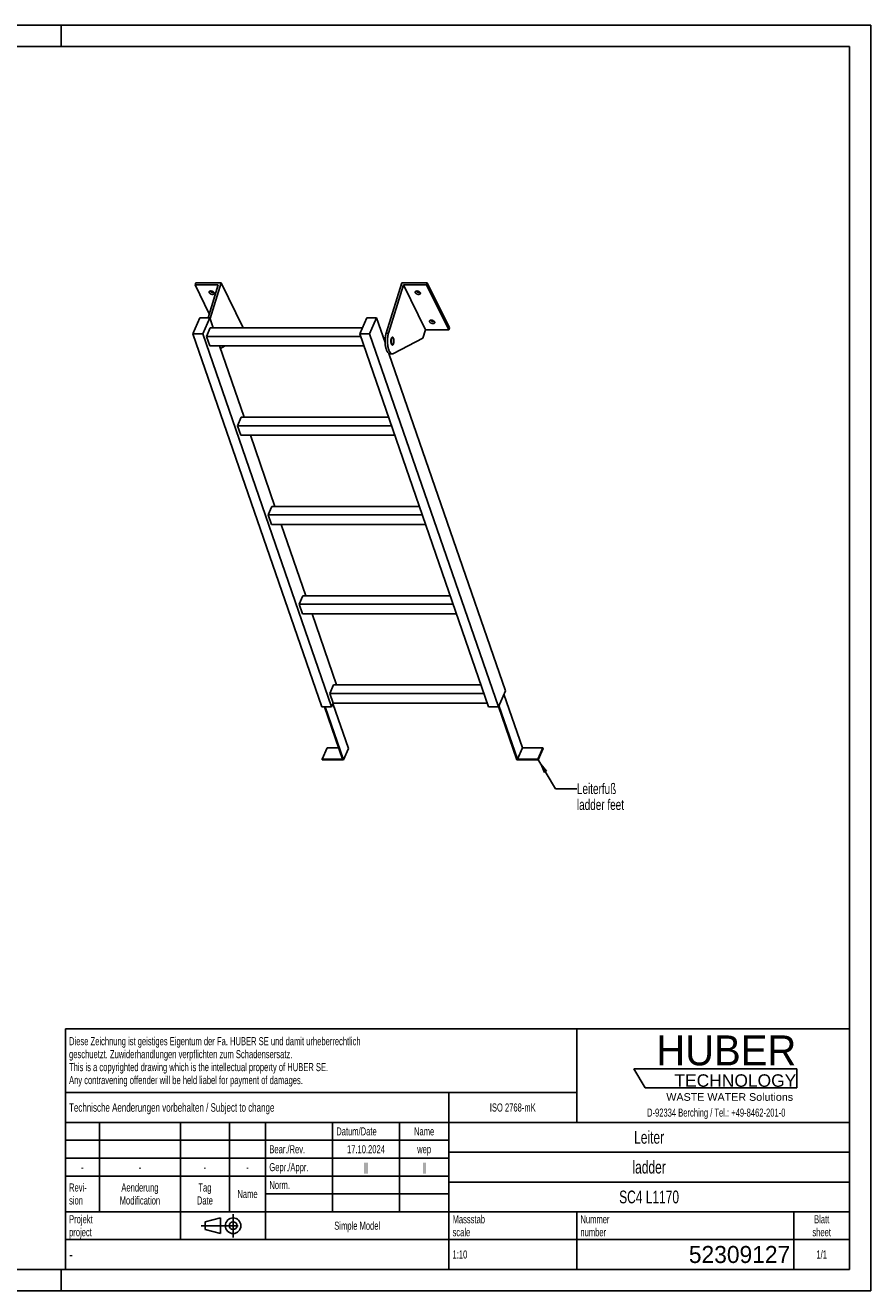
# Model space of a CAD drawing. Header units: millimetres. Extents: x 0 to 4200, y 0 to 2970.
# Tile 2 of 2: x 2216 to 4200, y 0 to 2970. Entities that reach past the tile are written whole.
import ezdxf

# ---------------------------------------------------------------- set-up
doc = ezdxf.new("R2010")
doc.units = ezdxf.units.MM
doc.header["$LTSCALE"] = 231
doc.linetypes.add('CENTER', pattern=[0.6, 0.375, -0.075, 0.075, -0.075])
doc.layers.get('0').update_dxf_attribs({"linetype": 'CONTINUOUS'})
for name, color, linetype in [('005_AXIS', 7, 'CONTINUOUS'), ('053_NOTES', 7, 'CONTINUOUS'), ('HUBER_Logo_BL1', 7, 'CONTINUOUS')]:
    doc.layers.add(name, color=color, linetype=linetype)
doc.styles.get("Standard").update_dxf_attribs({"font": 'txt', "width": 0.7})
doc.styles.add('TEXTSTYLE_2', font='txt')
doc.styles.add('TEXTSTYLE_3', font='arial.ttf')
doc.styles.add('TEXTSTYLE_5', font='txt', dxfattribs={"width": 0.8})
doc.styles.add('TEXTSTYLE_6', font='txt')
doc.dimstyles.get("Standard").update_dxf_attribs({"dimtxt": 25, "dimasz": 35, "dimexe": 2, "dimexo": 1, "dimtad": 1, "dimtxsty": 'Standard', "dimblk": '_FILLED', "dimblk1": '_FILLED', "dimblk2": '_FILLED', "dimcen": 0.09, "dimazin": 2, "dimtol": 1, "dimtp": 0.01, "dimtm": 0.01, "dimtfac": 1, "dimtofl": 0, "dimtmove": 0, "dimatfit": 3, "dimldrblk": '_FILLED', "dimfxl": 1, "dimtolj": 1, "dimarcsym": 0})

# ---------------------------------------------------------------- blocks, each defined once
blk = doc.blocks.new('HUBER_LOGO_BL1', base_point=(3837.5, 503.7))
at = {"layer": 'HUBER_Logo_BL1', "color": 5, "linetype": 'Continuous'}
for p, q in [((4026.4, 521), (3643.9, 521)), ((3643.9, 521), (3670.9, 476)), ((4026.4, 521), (4026.4, 476)), ((3670.9, 476), (4026.4, 476))]:
    blk.add_line(p, q, dxfattribs=at)
at = {"layer": 'HUBER_Logo_BL1', "color": 2, "linetype": 'Continuous', "attachment_point": 3, "line_spacing_factor": 0.78}
for s, insert, char_height, width, style in [('HUBER\\P\\fArial;\\H29.25;TECHNOLOGY ', (4025.4, 599.1), 70.2, 387.672, 'TEXTSTYLE_2'), ('WASTE WATER Solutions', (4018, 463.6), 18, 297.033, 'TEXTSTYLE_3')]:
    blk.add_mtext(s, dxfattribs=dict(at, insert=insert, char_height=char_height, width=width, style=style))
at = {"layer": 'HUBER_Logo_BL1', "color": 2, "linetype": 'Continuous', "insert": (3837.5, 427.4), "char_height": 19, "width": 810.893, "attachment_point": 2, "line_spacing_factor": 0.96}
blk.add_mtext('D-92334 Berching / Tel.: +49-8462-201-0', dxfattribs=at)
blk = doc.blocks.new('PROJEKTIONSMETHODE_1_BL2', base_point=(2680, 152.5))
at = {"color": 2, "linetype": 'CENTER'}
for p, q in [((2703.8, 180), (2703.8, 125)), ((2628.7, 152.5), (2731.3, 152.5))]:
    blk.add_line(p, q, dxfattribs=at)
at = {"color": 2, "linetype": 'Continuous'}
for p, q in [((2637.8, 161.7), (2674.5, 170.8)), ((2637.8, 143.3), (2637.8, 161.7)), ((2674.5, 134.2), (2674.5, 170.8)), ((2637.8, 143.3), (2674.5, 134.2))]:
    blk.add_line(p, q, dxfattribs=at)
for radius in [18.3, 9.17]:
    blk.add_circle((2703.8, 152.5), radius, dxfattribs=at)
blk = doc.blocks.new('*T10')
at = {"color": 3, "linetype": 'Continuous'}
for p, q in [((0, 0), (1840, 0)), ((0, 0), (0, -565)), ((1200, 0), (1200, -220)), ((1840, 0), (1840, -565)), ((0, -150), (1200, -150)), ((900, -150), (900, -565)), ((0, -220), (1840, -220)), ((80, -220), (80, -430)), ((270, -220), (270, -495)), ((385, -220), (385, -430)), ((470, -220), (470, -495)), ((627, -220), (627, -430)), ((784, -220), (784, -430)), ((0, -262), (900, -262)), ((900, -290), (1840, -290)), ((0, -304), (900, -304)), ((0, -346), (900, -346)), ((900, -360), (1840, -360)), ((470, -388), (900, -388)), ((0, -430), (1840, -430)), ((1200, -430), (1200, -565)), ((1710, -430), (1710, -565)), ((0, -495), (1840, -495)), ((0, -565), (1840, -565))]:
    blk.add_line(p, q, dxfattribs=at)
at = {"color": 2, "linetype": 'Continuous', "line_spacing_factor": 0.96}
for s, insert, char_height, width, attachment_point in [('Diese Zeichnung ist geistiges Eigentum der Fa. HUBER SE und damit urheberrechtlich \\Pgeschuetzt. Zuwiderhandlungen verpflichten zum Schadensersatz.\\PThis is a copyrighted drawing which is the intellectual property of HUBER SE.\\PAny contravening offender will be held liabel for payment of damages.', (8.75, -19.9), 19, 2214.8571, 1), ('Technische Aenderungen vorbehalten / Subject to change', (8.75, -175), 20, 1524.7619, 1), ('ISO 2768-mK', (1050, -175.5), 19, 332.9524, 2), ('Datum/Date', (635.75, -231.5), 19, 292.2381, 1), ('Name', (842, -231.5), 19, 126.6667, 2), ('Leiter', (1370, -240), 30, 240, 2), ('Bear./Rev.', (478.75, -273.5), 19, 272.3333, 1), ('17.10.2024', (705.5, -273.5), 19, 273.2381, 2), ('wep', (842, -273.5), 19, 99.5238, 2), ('-', (40, -315.5), 19, 34.381, 2), ('-', (175, -315.5), 19, 34.381, 2), ('-', (327.5, -315.5), 19, 34.381, 2), ('-', (427.5, -315.5), 19, 34.381, 2), ('Gepr./Appr.', (478.75, -315.5), 19, 299.4762, 1), ('||', (705.5, -315.5), 19, 50.6667, 2), ('||', (842, -315.5), 19, 50.6667, 2), ('ladder', (1370, -310), 30, 251.4286, 2), ('Revi-\\Psion', (8.75, -363.3), 19, 138.4286, 1), ('Aenderung\\PModification', (175, -363.3), 19, 303.0952, 2), ('Tag\\PDate', (327.5, -363.3), 19, 117.619, 2), ('Name', (427.5, -378.5), 19, 126.6667, 2), ('Norm. ', (478.75, -357.5), 19, 175.5238, 1), ('SC4 L1170', (1370, -380), 30, 404.2857, 2), ('Projekt\\Pproject', (8.75, -437.8), 19, 183.6667, 1), ('Massstab\\Pscale', (908.75, -437.8), 19, 224.381, 1), ('Nummer\\Pnumber', (1208.75, -437.8), 19, 186.381, 1), ('Blatt\\Psheet', (1775, -437.8), 19, 137.5238, 2), ('Simple Model', (685, -453), 19, 328.4286, 2), ('1:10', (908.75, -520.5), 19, 94.0952, 1), ('1/1', (1775, -520.5), 19, 79.619, 2)]:
    blk.add_mtext(s, dxfattribs=dict(at, insert=insert, char_height=char_height, width=width, attachment_point=attachment_point))
for s, insert, char_height, width, attachment_point, style in [('-', (8.75, -517.5), 25, 18.3333, 1, 'TEXTSTYLE_5'), ('52309127', (1701.25, -510), 40, 546.6667, 3, 'TEXTSTYLE_6')]:
    blk.add_mtext(s, dxfattribs=dict(at, insert=insert, char_height=char_height, width=width, attachment_point=attachment_point, style=style))
blk = doc.blocks.new('_FILLED')
at = {"color": 0, "linetype": 'ByBlock'}
blk.add_solid([(0, 0), (-1, 0.143), (-1, -0.143)], dxfattribs=at)

msp = doc.modelspace()

# ---------------------------------------------------------------- linework, layer by layer
at = {"color": 7, "linetype": 'Continuous'}
for p, q in [((0, 2970), (4200, 2970)), ((4200, 0), (4200, 2970)), ((2668.802, 2361.043), (2614.459, 2361.043)), ((2668.802, 2361.043), (2644.877, 2283.621)), ((2649.748, 2281.503), (2675.781, 2365.743)), ((3062.917, 2247.461), (3099.469, 2365.743)), ((3103.543, 2361.043), (3068.443, 2247.461)), ((3155.4, 2255.37), (3103.543, 2361.043)), ((3157.885, 2361.043), (3103.543, 2361.043)), ((2609.383, 2245.802), (2625.991, 2283.621)), ((2625.991, 2283.621), (2649.017, 2283.621)), ((2649.017, 2283.621), (2632.41, 2245.802)), ((2641.51, 2239.796), (2650.251, 2259.7)), ((2657.278, 2259.7), (2649.017, 2283.621)), ((3006.937, 2259.7), (2650.251, 2259.7)), ((2727.638, 2260.07), (2727.524, 2259.7)), ((3000.834, 2245.802), (3017.441, 2283.621)), ((3017.441, 2283.621), (3040.468, 2283.621)), ((3040.468, 2283.621), (3023.861, 2245.802)), ((3060.451, 2225.754), (3040.468, 2283.621)), ((2911.68, 1370.421), (2609.383, 2245.802)), ((2632.41, 2245.802), (2609.383, 2245.802)), ((2934.706, 1370.421), (2632.41, 2245.802)), ((3002.908, 2239.796), (2641.51, 2239.796)), ((2649.262, 2217.35), (2641.51, 2239.796)), ((3303.131, 1370.421), (3000.834, 2245.802)), ((3023.861, 2245.802), (3000.834, 2245.802)), ((3326.157, 1370.421), (3023.861, 2245.802)), ((3149.199, 2235.303), (3079.905, 2199.405)), ((3155.4, 2255.37), (3149.199, 2235.303)), ((3155.4, 2255.37), (3209.742, 2255.37)), ((2649.262, 2217.35), (3010.66, 2217.35)), ((2729.622, 2050.207), (2671.903, 2217.35)), ((2685.329, 2217.35), (2673.94, 2211.45)), ((3342.765, 1408.239), (3069.497, 2199.56)), ((3072.068, 2198.813), (3077.594, 2198.813)), ((2713.855, 2030.303), (2722.596, 2050.207)), ((3068.379, 2050.207), (2722.596, 2050.207)), ((2721.606, 2007.857), (2713.855, 2030.303)), ((3075.253, 2030.303), (2713.855, 2030.303)), ((2721.606, 2007.857), (3083.004, 2007.857)), ((2801.967, 1840.714), (2744.247, 2007.857)), ((2786.199, 1820.81), (2794.94, 1840.714)), ((2793.951, 1798.364), (2786.199, 1820.81)), ((3147.597, 1820.81), (2786.199, 1820.81)), ((3140.724, 1840.714), (2794.94, 1840.714)), ((2793.951, 1798.364), (3155.349, 1798.364)), ((2874.311, 1631.221), (2816.592, 1798.364)), ((2867.285, 1631.221), (2858.544, 1611.316)), ((2866.295, 1588.871), (2858.544, 1611.316)), ((3219.942, 1611.316), (2858.544, 1611.316)), ((3213.068, 1631.221), (2867.285, 1631.221)), ((2866.295, 1588.871), (3227.693, 1588.871)), ((2946.656, 1421.728), (2888.936, 1588.871)), ((2939.629, 1421.728), (2930.888, 1401.823)), ((3292.286, 1401.823), (2930.888, 1401.823)), ((2938.64, 1379.378), (2930.888, 1401.823)), ((3285.413, 1421.728), (2939.629, 1421.728)), ((3342.765, 1408.239), (3326.157, 1370.421)), ((3382.886, 1273.911), (3339.257, 1400.251)), ((2934.706, 1370.421), (2911.68, 1370.421)), ((2917.946, 1370.421), (2960.439, 1247.372)), ((2962.798, 1245.875), (2919.788, 1370.421)), ((2938.64, 1379.378), (2934.706, 1370.421)), ((2974.452, 1272.415), (2938.01, 1377.943)), ((2938.64, 1379.378), (3300.038, 1379.378)), ((3326.157, 1370.421), (3303.131, 1370.421)), ((3326.571, 1371.364), (3369.906, 1245.875)), ((3371.232, 1247.372), (3327.603, 1373.712)), ((2924.198, 1273.911), (2912.543, 1247.372)), ((2951.274, 1273.911), (2924.198, 1273.911)), ((2974.452, 1272.415), (2962.798, 1245.875)), ((3382.886, 1273.911), (3371.232, 1247.372)), ((3430.781, 1273.911), (3382.886, 1273.911)), ((3430.781, 1273.911), (3419.127, 1247.372)), ((3431.298, 1272.415), (3419.644, 1245.875)), ((3431.298, 1272.415), (3430.781, 1273.911)), ((2912.543, 1247.372), (2913.06, 1245.875)), ((2960.439, 1247.372), (2912.543, 1247.372)), ((2913.06, 1245.875), (2962.798, 1245.875)), ((3369.906, 1245.875), (3419.644, 1245.875)), ((3419.127, 1247.372), (3371.232, 1247.372)), ((3419.644, 1245.875), (3419.127, 1247.372)), ((0, 0), (4200, 0))]:
    msp.add_line(p, q, dxfattribs=at)
at = {"color": 3, "linetype": 'Continuous'}
for p, q in [((4200, 2970), (0, 2970)), ((2300, 2970), (2300, 2920)), ((4200, 2970), (4200, 0)), ((2300, 0), (2300, 50)), ((4200, 0), (0, 0))]:
    msp.add_line(p, q, dxfattribs=at)
at = {"color": 5, "linetype": 'Continuous'}
for p, q in [((4150, 2920), (50, 2920)), ((4150, 50), (4150, 2920)), ((50, 50), (4150, 50))]:
    msp.add_line(p, q, dxfattribs=at)
at = {"color": 9, "linetype": 'Continuous'}
msp.add_line((3062.917, 2247.461), (3068.443, 2247.461), dxfattribs=at)
at = {"color": 7, "linetype": 'Continuous'}
for points, knots in [([(3062.917, 2247.461), (3062.187, 2245.1), (3061.072, 2240.011), (3060.305, 2232.051), (3060.398, 2223.846), (3061.201, 2217.16), (3062.296, 2212.195), (3063.284, 2208.886), (3064.441, 2205.96), (3065.744, 2203.472), (3067.173, 2201.466), (3068.71, 2199.975), (3070.347, 2199.035), (3071.515, 2198.813), (3072.068, 2198.813)], [0, 0, 0, 0, 0.1393862, 0.29277846, 0.4502733, 0.60148397, 0.67169737, 0.73686463, 0.7961308, 0.84889738, 0.89493071, 0.93453672, 0.96882886, 1, 1, 1, 1]), ([(3068.443, 2247.461), (3067.713, 2245.1), (3066.599, 2240.011), (3065.832, 2232.051), (3065.924, 2223.846), (3066.727, 2217.16), (3067.822, 2212.195), (3068.811, 2208.886), (3069.967, 2205.96), (3071.271, 2203.472), (3072.699, 2201.466), (3074.237, 2199.975), (3075.873, 2199.035), (3077.042, 2198.813), (3077.594, 2198.813)], [0, 0, 0, 0, 0.1393862, 0.29277846, 0.4502733, 0.60148397, 0.67169737, 0.73686463, 0.7961308, 0.84889738, 0.89493071, 0.93453672, 0.96882886, 1, 1, 1, 1]), ([(3077.594, 2198.813), (3077.984, 2198.813), (3078.788, 2198.918), (3079.54, 2199.216), (3079.905, 2199.405)], [0, 0, 0, 0, 0.48713268, 1, 1, 1, 1])]:
    msp.add_open_spline(points, degree=3, knots=knots, dxfattribs=at)
at = {"layer": '005_AXIS', "color": 7, "linetype": 'Continuous'}
for p, q in [((2615.912, 2365.743), (2614.459, 2361.043)), ((2614.459, 2361.043), (2647.804, 2293.094)), ((2675.781, 2365.743), (2615.912, 2365.743)), ((2727.638, 2260.07), (2675.781, 2365.743)), ((3159.338, 2365.743), (3099.469, 2365.743)), ((3159.338, 2365.743), (3157.885, 2361.043)), ((3209.742, 2255.37), (3157.885, 2361.043)), ((3211.195, 2260.07), (3159.338, 2365.743)), ((3211.195, 2260.07), (3209.742, 2255.37)), ((3060.761, 2236.313), (3056.805, 2236.313)), ((3077.594, 2236.313), (3075.491, 2236.313)), ((3077.594, 2221.313), (3075.491, 2221.313))]:
    msp.add_line(p, q, dxfattribs=at)
for points, knots in [([(2647.335, 2344.314), (2647.396, 2344.511), (2647.582, 2344.9), (2648.025, 2345.398), (2648.616, 2345.809), (2649.621, 2346.246), (2651.15, 2346.498), (2653.137, 2346.372), (2655.167, 2345.845), (2657.033, 2344.968), (2658.548, 2343.833), (2659.292, 2342.883), (2659.532, 2342.395)], [0, 0, 0, 0, 0.04317928, 0.08863394, 0.13810721, 0.19258206, 0.31675069, 0.45771902, 0.606659, 0.752863, 0.88624343, 1, 1, 1, 1]), ([(3130.892, 2344.314), (3130.953, 2344.511), (3131.139, 2344.9), (3131.582, 2345.398), (3132.173, 2345.809), (3133.178, 2346.246), (3134.707, 2346.498), (3136.694, 2346.372), (3138.724, 2345.845), (3140.59, 2344.968), (3142.105, 2343.833), (3142.849, 2342.883), (3143.089, 2342.395)], [0, 0, 0, 0, 0.04317928, 0.08863394, 0.13810721, 0.19258206, 0.31675069, 0.45771902, 0.606659, 0.752863, 0.88624343, 1, 1, 1, 1]), ([(2647.558, 2342.395), (2647.406, 2342.705), (2647.193, 2343.34), (2647.243, 2344.017), (2647.335, 2344.314)], [0, 0, 0, 0, 0.5259898, 1, 1, 1, 1]), ([(2659.755, 2340.476), (2659.694, 2340.279), (2659.508, 2339.891), (2659.065, 2339.392), (2658.474, 2338.981), (2657.469, 2338.544), (2655.94, 2338.292), (2653.953, 2338.418), (2651.923, 2338.945), (2650.057, 2339.822), (2648.542, 2340.957), (2647.798, 2341.907), (2647.558, 2342.395)], [0, 0, 0, 0, 0.04317928, 0.08863394, 0.13810721, 0.19258206, 0.31675069, 0.45771902, 0.606659, 0.752863, 0.88624343, 1, 1, 1, 1]), ([(2658.927, 2343.303), (2658.16, 2343.087), (2656.436, 2342.96), (2653.866, 2343.441), (2651.474, 2344.494), (2650.122, 2345.572), (2649.612, 2346.183)], [0, 0, 0, 0, 0.23501097, 0.50003303, 0.76503684, 1, 1, 1, 1]), ([(2659.532, 2342.395), (2659.684, 2342.085), (2659.897, 2341.45), (2659.847, 2340.773), (2659.755, 2340.476)], [0, 0, 0, 0, 0.5259898, 1, 1, 1, 1]), ([(3131.115, 2342.395), (3130.963, 2342.705), (3130.75, 2343.34), (3130.8, 2344.017), (3130.892, 2344.314)], [0, 0, 0, 0, 0.5259898, 1, 1, 1, 1]), ([(3143.312, 2340.476), (3143.251, 2340.279), (3143.065, 2339.891), (3142.622, 2339.392), (3142.031, 2338.981), (3141.026, 2338.544), (3139.497, 2338.292), (3137.51, 2338.418), (3135.48, 2338.945), (3133.614, 2339.822), (3132.099, 2340.957), (3131.355, 2341.907), (3131.115, 2342.395)], [0, 0, 0, 0, 0.04317928, 0.08863394, 0.13810721, 0.19258206, 0.31675069, 0.45771902, 0.606659, 0.752863, 0.88624343, 1, 1, 1, 1]), ([(3142.484, 2343.303), (3141.717, 2343.087), (3139.993, 2342.96), (3137.424, 2343.441), (3135.031, 2344.494), (3133.679, 2345.572), (3133.169, 2346.183)], [0, 0, 0, 0, 0.23501097, 0.50003303, 0.76503684, 1, 1, 1, 1]), ([(3143.089, 2342.395), (3143.241, 2342.085), (3143.454, 2341.45), (3143.404, 2340.773), (3143.312, 2340.476)], [0, 0, 0, 0, 0.5259898, 1, 1, 1, 1]), ([(3164.67, 2274.018), (3164.518, 2274.328), (3164.305, 2274.963), (3164.355, 2275.64), (3164.446, 2275.937)], [0, 0, 0, 0, 0.5259898, 1, 1, 1, 1]), ([(3164.446, 2275.937), (3164.507, 2276.134), (3164.694, 2276.522), (3165.137, 2277.021), (3165.728, 2277.432), (3166.733, 2277.869), (3168.262, 2278.121), (3170.249, 2277.995), (3172.278, 2277.468), (3174.144, 2276.591), (3175.66, 2275.456), (3176.404, 2274.506), (3176.643, 2274.018)], [0, 0, 0, 0, 0.04317928, 0.08863394, 0.13810721, 0.19258206, 0.31675069, 0.45771902, 0.606659, 0.752863, 0.88624343, 1, 1, 1, 1]), ([(3176.867, 2272.099), (3176.806, 2271.902), (3176.62, 2271.513), (3176.177, 2271.015), (3175.585, 2270.604), (3174.58, 2270.167), (3173.052, 2269.915), (3171.064, 2270.041), (3169.035, 2270.568), (3167.169, 2271.445), (3165.653, 2272.58), (3164.909, 2273.53), (3164.67, 2274.018)], [0, 0, 0, 0, 0.04317928, 0.08863394, 0.13810721, 0.19258206, 0.31675069, 0.45771902, 0.606659, 0.752863, 0.88624343, 1, 1, 1, 1]), ([(3176.038, 2274.926), (3175.272, 2274.709), (3173.547, 2274.583), (3170.978, 2275.064), (3168.586, 2276.117), (3167.234, 2277.195), (3166.724, 2277.806)], [0, 0, 0, 0, 0.23501097, 0.50003303, 0.76503684, 1, 1, 1, 1]), ([(3176.643, 2274.018), (3176.795, 2273.708), (3177.008, 2273.073), (3176.959, 2272.396), (3176.867, 2272.099)], [0, 0, 0, 0, 0.5259898, 1, 1, 1, 1]), ([(3077.594, 2238.063), (3077.406, 2238.063), (3077.004, 2237.977), (3076.451, 2237.623), (3075.938, 2237.068), (3075.267, 2236.004), (3074.613, 2234.246), (3074.125, 2231.785), (3073.939, 2229.052), (3074.071, 2226.298), (3074.51, 2223.774), (3075.029, 2222.232), (3075.355, 2221.567)], [0, 0, 0, 0, 0.03139335, 0.06653603, 0.10789217, 0.15653915, 0.27536244, 0.41788485, 0.57383793, 0.73088447, 0.87653105, 1, 1, 1, 1]), ([(3077.594, 2236.313), (3077.442, 2236.313), (3077.116, 2236.244), (3076.667, 2235.956), (3076.251, 2235.506), (3075.707, 2234.644), (3075.177, 2233.218), (3074.782, 2231.223), (3074.63, 2229.007), (3074.738, 2226.773), (3075.093, 2224.727), (3075.514, 2223.477), (3075.779, 2222.938)], [0, 0, 0, 0, 0.03139335, 0.066536, 0.10789211, 0.15653911, 0.27536242, 0.41788483, 0.57383791, 0.73088448, 0.87653101, 1, 1, 1, 1]), ([(3079.833, 2236.058), (3079.687, 2236.356), (3079.384, 2236.889), (3078.837, 2237.54), (3078.241, 2237.96), (3077.799, 2238.063), (3077.594, 2238.063)], [0, 0, 0, 0, 0.31594771, 0.58208422, 0.80455749, 1, 1, 1, 1]), ([(3079.41, 2234.688), (3079.291, 2234.929), (3079.045, 2235.361), (3078.602, 2235.889), (3078.119, 2236.229), (3077.76, 2236.313), (3077.594, 2236.313)], [0, 0, 0, 0, 0.31594818, 0.58208432, 0.80455751, 1, 1, 1, 1]), ([(3077.594, 2219.563), (3077.783, 2219.563), (3078.184, 2219.648), (3078.738, 2220.002), (3079.251, 2220.558), (3079.921, 2221.621), (3080.575, 2223.379), (3081.063, 2225.84), (3081.25, 2228.573), (3081.117, 2231.328), (3080.679, 2233.852), (3080.16, 2235.394), (3079.833, 2236.058)], [0, 0, 0, 0, 0.03139335, 0.06653603, 0.10789217, 0.15653915, 0.27536244, 0.41788485, 0.57383793, 0.73088447, 0.87653105, 1, 1, 1, 1]), ([(3077.594, 2221.313), (3077.747, 2221.313), (3078.073, 2221.382), (3078.521, 2221.669), (3078.937, 2222.119), (3079.481, 2222.982), (3080.011, 2224.407), (3080.407, 2226.403), (3080.558, 2228.618), (3080.451, 2230.852), (3080.095, 2232.898), (3079.674, 2234.149), (3079.41, 2234.688)], [0, 0, 0, 0, 0.03139335, 0.066536, 0.10789211, 0.15653911, 0.27536242, 0.41788483, 0.57383791, 0.73088448, 0.87653101, 1, 1, 1, 1]), ([(3075.355, 2221.567), (3075.501, 2221.269), (3075.804, 2220.736), (3076.351, 2220.085), (3076.948, 2219.666), (3077.389, 2219.563), (3077.594, 2219.563)], [0, 0, 0, 0, 0.31594771, 0.58208422, 0.80455749, 1, 1, 1, 1]), ([(3075.779, 2222.938), (3075.897, 2222.696), (3076.143, 2222.264), (3076.586, 2221.736), (3077.07, 2221.396), (3077.428, 2221.313), (3077.594, 2221.313)], [0, 0, 0, 0, 0.31594818, 0.58208432, 0.80455751, 1, 1, 1, 1])]:
    msp.add_open_spline(points, degree=3, knots=knots, dxfattribs=at)

# ---------------------------------------------------------------- block references
msp.add_blockref('*T10', (2310, 615))
at = {"color": 2, "linetype": 'Continuous'}
msp.add_blockref('PROJEKTIONSMETHODE_1_BL2', (2680, 152.5), dxfattribs=at)
at = {"layer": 'HUBER_Logo_BL1'}
msp.add_blockref('HUBER_LOGO_BL1', (3837.497, 503.742), dxfattribs=at)

# ---------------------------------------------------------------- texts
at = {"layer": '053_NOTES', "color": 2, "linetype": 'Continuous', "insert": (3510.53, 1190.722), "char_height": 25, "width": 283.03571, "attachment_point": 1, "line_spacing_factor": 0.9}
msp.add_mtext('Leiterfuß\\Pladder feet', dxfattribs=at)

# ---------------------------------------------------------------- leaders
at = {"layer": '053_NOTES', "color": 2, "linetype": 'Continuous', "annotation_type": 0, "has_hookline": 1, "hookline_direction": 1, "text_width": 178.251}
msp.add_leader([(3419.127, 1247.372), (3460.53, 1178.222), (3510.53, 1178.222)], dimstyle='Standard', override={"dimtad": 0}, dxfattribs=at)

doc.saveas('drawing.dxf')
